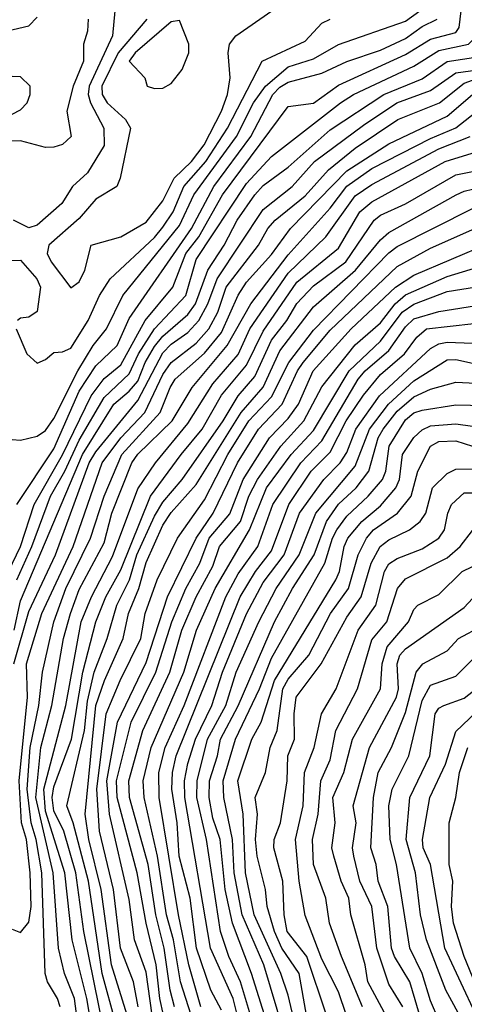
# Model space of a CAD drawing. Header units: metres. Extents: x -51132 to -49532, y -231222 to -229437.
# Tile 175 of 256: x -50294 to -50267, y -230650 to -230591. Entities that reach past the tile are written whole.
import ezdxf

# ---------------------------------------------------------------- set-up
doc = ezdxf.new("R2010")
doc.units = ezdxf.units.M
for name, color, linetype in [('CONTOUR_HALF', 8, 'Continuous'), ('CONTOUR_INDEX', 1, 'Continuous'), ('CONTOUR_INTER', 3, 'Continuous')]:
    doc.layers.add(name, color=color, linetype=linetype)

msp = doc.modelspace()

# ---------------------------------------------------------------- linework, layer by layer
at = {"layer": 'CONTOUR_HALF'}
for points, elevation in [([(-50293.794, -230624.259), (-50292.896, -230622.259), (-50291.794, -230619.259), (-50290.935, -230617.759), (-50290.08, -230615.903), (-50288.58, -230613.351), (-50287.08, -230611.945), (-50286.524, -230610.759), (-50285.581, -230609.259), (-50283.711, -230607.259), (-50283.08, -230605.111), (-50280.08, -230600.574), (-50278.58, -230598.96), (-50274.466, -230595.759), (-50273.688, -230595.259), (-50270.08, -230593.555), (-50268.58, -230592.63), (-50266.81, -230592.259), (-50266.301, -230591.759), (-50266.08, -230591.277), (-50265.58, -230590.857), (-50262.58, -230589.886)], 38.5), ([(-50287.953, -230590.259), (-50288.093, -230591.759), (-50289.479, -230594.759), (-50289.535, -230595.259), (-50289.394, -230595.759), (-50288.599, -230597.259), (-50288.58, -230598.31), (-50289.58, -230599.942), (-50290.475, -230600.759), (-50291.104, -230601.759), (-50292.58, -230603.07), (-50293.08, -230603.223), (-50293.993, -230602.759)], 36.5), ([(-50293.838, -230609.259), (-50293.207, -230610.759), (-50292.58, -230611.297), (-50292.08, -230611.08), (-50291.58, -230610.662), (-50291.08, -230610.635), (-50290.58, -230610.42), (-50289.528, -230608.759), (-50288.861, -230607.259), (-50288.221, -230606.259), (-50285.58, -230603.804), (-50285.08, -230603.181), (-50284.45, -230602.259), (-50283.812, -230600.759), (-50282.498, -230599.259), (-50281.206, -230597.259), (-50279.147, -230593.259), (-50276.58, -230592.062), (-50275.58, -230590.999), (-50275.08, -230590.751)], 36.5), ([(-50293.802, -230619.759), (-50291.58, -230616.429), (-50290.08, -230612.978), (-50289.08, -230611.465), (-50287.808, -230610.259), (-50287.08, -230608.639), (-50283.362, -230603.259), (-50282.039, -230600.759), (-50279.823, -230597.759), (-50278.499, -230595.259), (-50278.08, -230594.818), (-50277.58, -230594.517), (-50275.58, -230593.992), (-50274.08, -230593.294), (-50272.08, -230592.613), (-50270.58, -230591.912), (-50269.58, -230591.196), (-50268.676, -230590.759)], 37.5), ([(-50284.58, -230590.916), (-50286.73, -230592.759), (-50287.082, -230593.259), (-50286.154, -230594.259), (-50286.009, -230594.759), (-50285.58, -230594.908), (-50285.08, -230594.878), (-50284.58, -230594.605), (-50283.922, -230593.759), (-50283.517, -230592.759), (-50283.523, -230592.259), (-50284.08, -230590.837), (-50284.58, -230590.916)], 35.5), ([(-50293.988, -230629.259), (-50293.08, -230626.14), (-50291.485, -230622.759), (-50289.475, -230617.259), (-50289.08, -230616.597), (-50286.58, -230613.533), (-50285.08, -230610.688), (-50284.58, -230610.169), (-50283.58, -230609.472), (-50282.92, -230608.759), (-50282.38, -230607.759), (-50281.825, -230606.259), (-50279.08, -230602.118), (-50277.346, -230600.759), (-50276.008, -230599.259), (-50273.08, -230597.082), (-50271.09, -230595.759), (-50269.08, -230595.027), (-50267.58, -230593.97), (-50265.08, -230593.615)], 39.5), ([(-50291.218, -230649.759), (-50291.378, -230649.259), (-50291.976, -230648.259), (-50292.111, -230647.759), (-50292.312, -230641.759), (-50292.649, -230639.759), (-50292.942, -230638.759), (-50293.177, -230636.759), (-50292.996, -230634.259), (-50292.492, -230631.759), (-50292.268, -230629.759), (-50291.587, -230626.759), (-50290.872, -230624.759), (-50289.404, -230621.759), (-50288.59, -230619.259), (-50287.534, -230616.759), (-50285.229, -230614.259), (-50284.644, -230612.759), (-50284.332, -230612.259), (-50282.58, -230610.709), (-50281.58, -230609.474), (-50280.58, -230607.238), (-50280.08, -230606.467), (-50278.58, -230604.82), (-50277.45, -230603.259), (-50274.08, -230599.818), (-50271.58, -230598.195), (-50268.08, -230596.546), (-50266.58, -230595.25)], 40.5), ([(-50289.19, -230651.759), (-50289.622, -230649.259), (-50290.494, -230645.759), (-50290.939, -230641.759), (-50292.08, -230638.077), (-50292.183, -230636.759), (-50290.864, -230631.759), (-50289.953, -230626.759), (-50289.331, -230625.259), (-50288.08, -230622.847), (-50286.58, -230618.815), (-50285.514, -230617.259), (-50283.58, -230614.92), (-50282.08, -230612.544), (-50280.58, -230610.792), (-50279.876, -230609.259), (-50277.58, -230605.94), (-50275.341, -230603.759), (-50273.58, -230601.307), (-50272.58, -230600.629), (-50268.58, -230598.498), (-50266.707, -230597.759)], 41.5), ([(-50287.894, -230650.759), (-50288.701, -230647.759), (-50289.524, -230642.259), (-50290.438, -230638.759), (-50290.809, -230637.759), (-50289.755, -230633.259), (-50289.58, -230631.506), (-50289.178, -230629.759), (-50288.401, -230627.759), (-50287.815, -230625.759), (-50287.07, -230624.259), (-50286.631, -230622.759), (-50285.58, -230620.446), (-50285.08, -230619.603), (-50283.93, -230618.259), (-50281.48, -230614.759), (-50280.58, -230613.26), (-50279.58, -230612.098), (-50278.58, -230609.93), (-50277.675, -230608.759), (-50277.08, -230607.751), (-50276.08, -230606.691), (-50274.145, -230605.259), (-50272.447, -230602.759), (-50272.08, -230602.456), (-50270.58, -230601.785), (-50267.58, -230600.055), (-50266.08, -230599.75)], 42.5), ([(-50286.544, -230649.759), (-50286.838, -230648.259), (-50287.608, -230646.259), (-50288.028, -230642.759), (-50288.853, -230639.259), (-50289.015, -230636.759), (-50288.469, -230632.259), (-50287.63, -230630.259), (-50286.384, -230627.759), (-50286.136, -230626.259), (-50285.41, -230624.259), (-50284.206, -230621.759), (-50282.58, -230619.479), (-50281.194, -230616.759), (-50279.93, -230614.759), (-50278.58, -230613.324), (-50277.556, -230611.259), (-50276.08, -230609.341), (-50271.58, -230604.721), (-50271.08, -230604.336), (-50266.58, -230602.076)], 43.5), ([(-50285.029, -230650.259), (-50285.262, -230649.259), (-50285.473, -230647.259), (-50286.07, -230644.759), (-50286.603, -230641.759), (-50287.805, -230637.259), (-50287.843, -230636.259), (-50286.971, -230632.759), (-50285.496, -230629.759), (-50284.546, -230626.759), (-50283.709, -230624.759), (-50282.856, -230623.259), (-50282.316, -230621.759), (-50281.08, -230620.307), (-50280.283, -230618.259), (-50278.707, -230615.759), (-50277.58, -230614.612), (-50276.968, -230613.759), (-50276.094, -230611.759), (-50273.828, -230609.259), (-50271.179, -230606.759), (-50270.08, -230606.054), (-50265.58, -230604.134)], 44.5), ([(-50295.58, -230605.189), (-50293.58, -230605.151), (-50292.599, -230606.259), (-50292.386, -230606.759), (-50292.58, -230608.221), (-50293.08, -230608.56), (-50293.58, -230608.614), (-50293.754, -230608.759)], 36.5), ([(-50283.383, -230650.259), (-50284.027, -230648.259), (-50284.442, -230645.759), (-50284.856, -230644.259), (-50285.396, -230640.759), (-50286.197, -230637.259), (-50286.246, -230636.259), (-50285.78, -230634.259), (-50283.814, -230629.759), (-50283.068, -230627.259), (-50281.942, -230624.759), (-50279.902, -230621.259), (-50278.887, -230618.759), (-50277.416, -230616.759), (-50276.08, -230615.333), (-50273.951, -230611.759), (-50272.08, -230609.99), (-50270.776, -230608.259), (-50270.08, -230607.785), (-50268.08, -230607.027), (-50264.08, -230606.385)], 45.5), ([(-50281.58, -230649.961), (-50282.208, -230648.759), (-50283.06, -230646.259), (-50283.452, -230643.259), (-50284.102, -230640.759), (-50284.212, -230638.759), (-50284.534, -230636.759), (-50284.495, -230635.759), (-50284.276, -230634.759), (-50280.447, -230625.259), (-50279.542, -230623.759), (-50278.58, -230622.51), (-50277.545, -230619.759), (-50276.204, -230617.759), (-50275.08, -230616.622), (-50274.119, -230614.759), (-50273.08, -230613.215), (-50272.08, -230611.976), (-50270.64, -230610.759), (-50269.894, -230609.759), (-50269.315, -230609.259), (-50265.08, -230608.775)], 46.5), ([(-50279.548, -230651.259), (-50280.441, -230648.259), (-50281.141, -230646.759), (-50281.627, -230645.259), (-50282.472, -230639.759), (-50283.039, -230637.259), (-50283.02, -230636.259), (-50282.411, -230633.759), (-50281.321, -230631.759), (-50280.693, -230629.759), (-50279.345, -230626.759), (-50278.306, -230624.759), (-50276.931, -230622.759), (-50275.939, -230620.259), (-50273.58, -230617.462), (-50272.72, -230615.259), (-50271.586, -230613.759), (-50270.08, -230612.364), (-50268.08, -230611.099), (-50267.58, -230611.081), (-50266.58, -230611.298)], 47.5), ([(-50277.839, -230651.259), (-50279.051, -230647.259), (-50280.334, -230644.259), (-50280.819, -230641.759), (-50280.916, -230639.759), (-50281.428, -230637.259), (-50281.468, -230636.259), (-50280.728, -230633.759), (-50279.296, -230630.759), (-50278.58, -230628.921), (-50275.389, -230623.259), (-50274.947, -230621.759), (-50274.683, -230621.259), (-50274.08, -230620.451), (-50272.807, -230619.259), (-50271.957, -230618.259), (-50271.76, -230617.759), (-50271.56, -230616.259), (-50270.58, -230614.692), (-50270.08, -230614.272), (-50269.58, -230614.11), (-50267.58, -230613.803), (-50264.08, -230613.885)], 48.5), ([(-50276.483, -230650.259), (-50276.939, -230647.759), (-50277.969, -230646.259), (-50278.409, -230645.259), (-50278.844, -230643.759), (-50278.945, -230642.759), (-50279.432, -230640.759), (-50279.542, -230639.759), (-50279.411, -230638.259), (-50279.55, -230637.259), (-50278.948, -230635.759), (-50278.658, -230634.259), (-50278.254, -230633.259), (-50277.899, -230630.759), (-50277.58, -230630.183), (-50276.352, -230628.759), (-50275.052, -230626.259), (-50273.979, -230624.759), (-50273.406, -230622.759), (-50272.906, -230621.759), (-50272.49, -230621.259), (-50271.059, -230620.259), (-50270.231, -230619.259), (-50269.848, -230617.759), (-50269.086, -230616.259), (-50268.58, -230615.995), (-50267.58, -230615.953), (-50265.58, -230616.59)], 49.5), ([(-50273.609, -230651.759), (-50274.58, -230648.854), (-50275.58, -230646.917), (-50276.58, -230644.311), (-50276.93, -230642.259), (-50277.148, -230639.759), (-50276.686, -230637.759), (-50276.603, -230635.759), (-50276.044, -230634.259), (-50275.597, -230632.259), (-50274.714, -230630.759), (-50273.396, -230627.259), (-50272.348, -230625.759), (-50271.835, -230623.759), (-50271.58, -230623.292), (-50271.08, -230622.966), (-50269.58, -230622.395), (-50268.589, -230621.759), (-50268.247, -230621.259), (-50268.058, -230620.259), (-50267.823, -230619.759), (-50267.08, -230619.048), (-50266.58, -230619.058)], 50.5), ([(-50271.58, -230650.595), (-50272.834, -230648.259), (-50272.99, -230647.259), (-50273.844, -230644.259), (-50273.963, -230643.259), (-50274.428, -230642.259), (-50274.854, -230640.759), (-50274.969, -230640.259), (-50274.773, -230638.759), (-50274.921, -230637.259), (-50274.258, -230635.759), (-50273.75, -230633.759), (-50272.076, -230630.759), (-50271.975, -230629.259), (-50271.665, -230628.259), (-50270.395, -230626.759), (-50270.08, -230626.013), (-50269.835, -230625.759), (-50268.58, -230625.125), (-50267.199, -230623.759), (-50266.58, -230623.456)], 51.5), ([(-50269.583, -230650.759), (-50270.318, -230648.259), (-50271.23, -230646.759), (-50271.406, -230646.259), (-50271.628, -230643.759), (-50272.21, -230642.259), (-50272.331, -230641.259), (-50272.657, -230640.259), (-50272.498, -230637.259), (-50272.201, -230635.759), (-50271.421, -230634.259), (-50270.58, -230632.184), (-50269.935, -230629.759), (-50269.543, -230629.259), (-50268.08, -230628.496), (-50267.405, -230627.759), (-50264.58, -230626.233)], 52.5), ([(-50267.08, -230650.781), (-50268.176, -230648.759), (-50269.321, -230645.759), (-50269.674, -230644.259), (-50269.989, -230641.759), (-50270.538, -230639.759), (-50270.325, -230637.259), (-50269.128, -230634.759), (-50268.809, -230632.259), (-50268.58, -230631.918), (-50268.297, -230631.759), (-50267.08, -230631.31), (-50263.801, -230628.759)], 53.5), ([(-50266.08, -230649.174), (-50267.066, -230646.759), (-50267.709, -230644.759), (-50267.823, -230643.759), (-50267.745, -230642.259), (-50267.971, -230641.259), (-50267.968, -230638.759), (-50267.571, -230637.259), (-50267.346, -230635.759), (-50266.85, -230634.259)], 54.5)]:
    msp.add_lwpolyline(points, dxfattribs=dict(at, elevation=elevation))
at = {"layer": 'CONTOUR_INDEX'}
for points, elevation in [([(-50294.08, -230645.116), (-50293.58, -230645.311), (-50293.08, -230644.703), (-50292.951, -230643.759), (-50292.996, -230641.759), (-50293.224, -230639.759), (-50293.514, -230638.759), (-50293.667, -230636.259), (-50293.166, -230631.259), (-50293.217, -230629.259), (-50292.302, -230626.259), (-50290.425, -230622.259), (-50288.7, -230617.259), (-50287.58, -230615.775), (-50286.152, -230614.259), (-50285.08, -230611.988), (-50284.58, -230611.273), (-50283.08, -230610.103), (-50282.332, -230609.259), (-50281.788, -230608.259), (-50281.294, -230606.759), (-50279.368, -230604.259), (-50278.81, -230603.259), (-50278.363, -230602.759), (-50276.58, -230601.313), (-50275.181, -230599.759), (-50273.58, -230598.465), (-50271.026, -230596.759), (-50268.549, -230595.759), (-50267.08, -230594.581), (-50266.58, -230594.392)], 40), ([(-50284.389, -230649.759), (-50284.647, -230648.759), (-50285.002, -230646.259), (-50285.501, -230644.259), (-50285.951, -230641.259), (-50287.069, -230637.259), (-50287.111, -230636.259), (-50286.277, -230633.259), (-50284.657, -230629.759), (-50283.947, -230627.259), (-50283.089, -230625.259), (-50282.08, -230623.44), (-50281.684, -230622.259), (-50280.439, -230620.759), (-50279.942, -230619.259), (-50279.425, -230618.259), (-50278.024, -230616.259), (-50276.653, -230614.759), (-50275.58, -230612.725), (-50273.58, -230610.206), (-50272.08, -230608.901), (-50271.195, -230607.759), (-50270.58, -230607.23), (-50268.08, -230606.13), (-50265.08, -230605.223)], 45), ([(-50275.29, -230650.259), (-50276.479, -230646.759), (-50277.643, -230645.259), (-50277.818, -230644.259), (-50277.916, -230642.259), (-50278.444, -230640.259), (-50278.423, -230639.759), (-50278.051, -230638.759), (-50277.652, -230636.259), (-50277.604, -230634.759), (-50277.212, -230633.759), (-50277.228, -230632.259), (-50277.103, -230631.259), (-50275.622, -230629.259), (-50274.08, -230626.478), (-50273.231, -230625.259), (-50272.635, -230623.259), (-50272.093, -230622.259), (-50271.58, -230621.867), (-50270.335, -230621.259), (-50269.694, -230620.759), (-50269.369, -230620.259), (-50268.966, -230618.759), (-50268.08, -230617.896), (-50267.58, -230617.637), (-50266.58, -230617.619)], 50)]:
    msp.add_lwpolyline(points, dxfattribs=dict(at, elevation=elevation))
at = {"layer": 'CONTOUR_INTER'}
for points, elevation in [([(-50294.3, -230623.759), (-50293.571, -230622.259), (-50292.756, -230619.759), (-50291.08, -230616.784), (-50289.35, -230613.259), (-50288.58, -230612.222), (-50287.58, -230611.401), (-50286.127, -230608.759), (-50284.476, -230606.759), (-50283.699, -230604.759), (-50282.923, -230603.759), (-50281.505, -230601.259), (-50277.58, -230595.969), (-50276.08, -230595.768), (-50274.58, -230594.693), (-50270.58, -230592.868), (-50269.08, -230591.948), (-50267.58, -230591.554), (-50267.368, -230591.259), (-50267.248, -230590.259)], 38), ([(-50294.08, -230615.87), (-50293.58, -230615.908), (-50292.58, -230615.663), (-50292.08, -230615.327), (-50291.58, -230614.62), (-50290.157, -230611.759), (-50289.245, -230610.259), (-50288.446, -230609.259), (-50287.47, -230607.259), (-50284.08, -230603.085), (-50283.215, -230601.259), (-50280.678, -230597.759), (-50279.657, -230595.759), (-50278.94, -230594.759), (-50277.58, -230593.603), (-50276.08, -230593.117), (-50274.58, -230592.269), (-50270.58, -230590.868), (-50269.722, -230590.259)], 37), ([(-50286.042, -230590.759), (-50287.739, -230592.759), (-50288.712, -230594.759), (-50288.707, -230595.259), (-50288.41, -230595.759), (-50287.299, -230596.759), (-50287.008, -230597.259), (-50287.619, -230600.259), (-50287.821, -230600.759), (-50289.08, -230601.509), (-50290.08, -230602.657), (-50291.879, -230604.259), (-50291.98, -230604.759), (-50291.748, -230605.259), (-50290.58, -230606.798), (-50290.08, -230606.457), (-50289.728, -230605.759), (-50289.357, -230604.259), (-50287.58, -230603.768), (-50286.08, -230602.88), (-50285.08, -230601.618), (-50284.397, -230600.259), (-50283.36, -230599.259), (-50282.607, -230598.259), (-50281.58, -230596.257), (-50281.215, -230595.259), (-50281.061, -230594.259), (-50281.175, -230592.759), (-50281.085, -230592.259), (-50280.716, -230591.759), (-50278.567, -230590.259)], 36), ([(-50296.58, -230591.968), (-50293.08, -230591.16), (-50292.58, -230590.629)], 37), ([(-50289.54, -230590.759), (-50289.58, -230591.479), (-50289.819, -230592.259), (-50289.808, -230593.259), (-50290.431, -230594.759), (-50290.814, -230596.259), (-50290.56, -230597.759), (-50291.08, -230598.247), (-50291.58, -230598.412), (-50292.08, -230598.427), (-50293.58, -230598.027), (-50294.58, -230598.05)], 37), ([(-50293.959, -230627.259), (-50293.58, -230625.502), (-50289.881, -230616.759), (-50287.999, -230613.759), (-50287.08, -230612.988), (-50286.58, -230612.381), (-50286.138, -230611.259), (-50285.58, -230610.313), (-50285.08, -230609.693), (-50283.58, -230608.394), (-50283.134, -230607.759), (-50282.389, -230605.759), (-50281.405, -230604.259), (-50280.633, -230602.759), (-50279.588, -230601.259), (-50279.08, -230600.7), (-50277.58, -230599.606), (-50275.08, -230597.375), (-50271.863, -230595.259), (-50269.58, -230594.316), (-50268.08, -230593.28), (-50265.08, -230592.833)], 39), ([(-50294.08, -230596.428), (-50293.58, -230596.172), (-50293.191, -230595.759), (-50292.996, -230595.259), (-50293.011, -230594.759), (-50293.58, -230594.201), (-50294.58, -230594.169)], 37), ([(-50289.692, -230654.259), (-50290.346, -230649.259), (-50290.961, -230647.759), (-50291.301, -230646.259), (-50291.622, -230641.759), (-50292.669, -230637.259), (-50292.359, -230634.259), (-50291.714, -230631.759), (-50291.004, -230627.759), (-50290.603, -230626.259), (-50290.08, -230624.829), (-50288.58, -230622.031), (-50288.127, -230620.259), (-50286.924, -230617.259), (-50286.58, -230616.736), (-50284.523, -230614.759), (-50283.318, -230612.759), (-50281.223, -230610.259), (-50279.823, -230607.759), (-50277.58, -230604.845), (-50275.08, -230602.052), (-50274.08, -230600.739), (-50272.58, -230599.674), (-50269.08, -230597.883), (-50267.58, -230597.245), (-50266.08, -230596.064)], 41), ([(-50288.576, -230651.259), (-50289.806, -230645.259), (-50290.278, -230641.759), (-50290.994, -230639.259), (-50291.58, -230638.056), (-50291.696, -230637.259), (-50291.58, -230636.626), (-50290.539, -230633.759), (-50289.847, -230629.759), (-50289.083, -230626.759), (-50288.473, -230625.259), (-50287.58, -230623.65), (-50285.815, -230619.259), (-50283.985, -230616.759), (-50282.723, -230615.259), (-50281.58, -230613.219), (-50280.08, -230611.436), (-50279.08, -230609.396), (-50277.08, -230606.47), (-50274.58, -230604.441), (-50273.303, -230602.259), (-50272.58, -230601.677), (-50268.212, -230599.259), (-50266.08, -230598.594)], 42), ([(-50287.201, -230650.259), (-50288.152, -230647.259), (-50288.754, -230642.759), (-50289.504, -230639.759), (-50289.725, -230638.259), (-50289.076, -230631.759), (-50288.557, -230630.259), (-50287.439, -230627.759), (-50287.127, -230626.259), (-50286.506, -230624.759), (-50286.08, -230623.219), (-50285.08, -230620.985), (-50284.58, -230620.236), (-50283.08, -230618.557), (-50280.391, -230614.259), (-50279.08, -230612.733), (-50278.08, -230610.574), (-50276.08, -230607.937), (-50273.558, -230605.759), (-50272.08, -230603.936), (-50271.58, -230603.495), (-50267.557, -230601.259), (-50267.08, -230601.032), (-50265.58, -230600.678)], 43), ([(-50285.705, -230650.259), (-50286.08, -230647.685), (-50286.761, -230645.759), (-50287.08, -230643.356), (-50288.263, -230638.259), (-50288.429, -230636.259), (-50287.794, -230632.759), (-50286.08, -230629.187), (-50284.791, -230625.259), (-50283.08, -230621.759), (-50282.071, -230620.259), (-50280.613, -230617.259), (-50279.356, -230615.259), (-50277.947, -230613.759), (-50277.038, -230611.759), (-50276.698, -230611.259), (-50275.08, -230609.345), (-50271.08, -230605.54), (-50269.08, -230604.442), (-50266.08, -230603.109)], 44), ([(-50282.796, -230649.759), (-50283.529, -230647.259), (-50284.144, -230644.259), (-50285.299, -230637.259), (-50285.321, -230635.759), (-50284.945, -230634.259), (-50283.804, -230631.759), (-50281.306, -230625.259), (-50280.58, -230623.895), (-50279.404, -230622.259), (-50278.496, -230619.759), (-50276.838, -230617.259), (-50275.58, -230615.944), (-50273.402, -230612.259), (-50272.993, -230611.759), (-50271.58, -230610.56), (-50270.58, -230609.144), (-50270.08, -230608.659), (-50268.58, -230608.211), (-50264.58, -230607.585)], 46), ([(-50280.367, -230651.259), (-50280.884, -230649.259), (-50282.231, -230646.259), (-50283.765, -230637.259), (-50283.776, -230636.259), (-50283.58, -230635.229), (-50283.127, -230633.759), (-50282.153, -230631.759), (-50281.506, -230629.759), (-50280.08, -230626.289), (-50279.08, -230624.412), (-50277.833, -230622.759), (-50276.905, -230620.259), (-50275.451, -230618.259), (-50274.475, -230617.259), (-50274.08, -230616.638), (-50273.544, -230615.259), (-50272.134, -230613.259), (-50269.08, -230610.426), (-50268.58, -230610.143), (-50268.08, -230610.061), (-50266.58, -230610.11)], 47), ([(-50278.674, -230651.259), (-50279.771, -230647.759), (-50280.905, -230644.759), (-50281.359, -230642.759), (-50281.654, -230639.759), (-50282.08, -230638.493), (-50282.309, -230637.259), (-50282.284, -230636.259), (-50281.804, -230634.759), (-50281.636, -230633.759), (-50280.58, -230631.785), (-50278.409, -230626.759), (-50277.336, -230624.759), (-50276.029, -230622.759), (-50275.294, -230620.759), (-50274.58, -230619.735), (-50273.532, -230618.759), (-50272.768, -230617.759), (-50272.209, -230615.759), (-50271.909, -230615.259), (-50271.08, -230614.176), (-50270.08, -230613.312), (-50269.08, -230612.856), (-50267.58, -230612.435), (-50263.58, -230612.639)], 48), ([(-50277.192, -230650.759), (-50277.58, -230649.06), (-50278.032, -230647.759), (-50279.614, -230644.259), (-50280.134, -230641.759), (-50280.274, -230638.259), (-50280.595, -230636.259), (-50279.758, -230633.759), (-50279.209, -230632.759), (-50278.406, -230630.259), (-50274.749, -230624.259), (-50274.517, -230623.759), (-50274.242, -230622.259), (-50274.013, -230621.759), (-50273.182, -230620.759), (-50272.08, -230619.837), (-50271.148, -230618.759), (-50270.936, -230618.259), (-50270.753, -230616.759), (-50270.08, -230615.753), (-50269.58, -230615.285), (-50269.08, -230615.044), (-50267.58, -230614.922), (-50265.58, -230615.218)], 49), ([(-50273.137, -230649.759), (-50274.41, -230646.759), (-50275.111, -230644.759), (-50275.339, -230643.259), (-50276.069, -230641.259), (-50276.138, -230639.759), (-50275.799, -230638.259), (-50275.646, -230636.259), (-50275.08, -230635.008), (-50274.731, -230633.259), (-50273.442, -230630.759), (-50272.58, -230627.826), (-50271.69, -230626.759), (-50271.056, -230624.759), (-50270.58, -230624.181), (-50268.08, -230622.943), (-50267.308, -230622.259), (-50266.58, -230621.31)], 51), ([(-50270.738, -230649.759), (-50271.58, -230648.403), (-50272.284, -230646.259), (-50272.594, -230643.759), (-50273.303, -230642.259), (-50273.665, -230640.759), (-50273.745, -230640.259), (-50273.534, -230638.759), (-50273.697, -230637.759), (-50272.729, -230634.259), (-50271.122, -230631.259), (-50270.996, -230630.759), (-50271.078, -230629.259), (-50270.91, -230628.759), (-50270.58, -230628.381), (-50267.08, -230625.909), (-50266.08, -230624.819)], 52), ([(-50268.58, -230650.556), (-50269.08, -230649.403), (-50269.582, -230647.759), (-50270.327, -230646.259), (-50271.117, -230641.259), (-50271.494, -230639.759), (-50271.577, -230637.759), (-50271.379, -230636.759), (-50270.37, -230634.759), (-50269.58, -230631.45), (-50269.08, -230630.543), (-50267.58, -230630.001), (-50266.58, -230629.008)], 53), ([(-50265.414, -230652.259), (-50268.229, -230646.259), (-50269.086, -230641.259), (-50269.517, -230640.259), (-50269.569, -230639.759), (-50269.132, -230637.259), (-50268.189, -230635.259), (-50267.58, -230633.32), (-50265.938, -230631.759)], 54)]:
    msp.add_lwpolyline(points, dxfattribs=dict(at, elevation=elevation))

doc.saveas('drawing.dxf')
